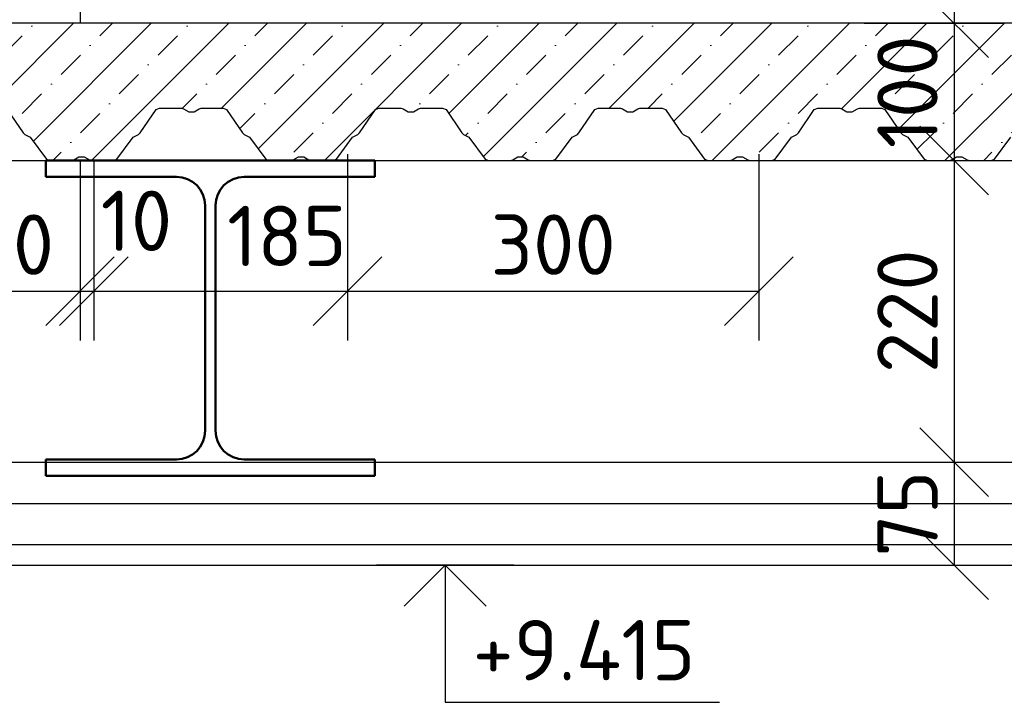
# Model space of a CAD drawing. Header units: millimetres. Extents: x -118752 to 407724, y -73278 to 155058.
# Tile 175 of 256: x 63454 to 64172, y 146097 to 146595. Entities that reach past the tile are written whole.
import ezdxf

# ---------------------------------------------------------------- set-up
doc = ezdxf.new("R2010")
doc.units = ezdxf.units.MM
doc.header["$LTSCALE"] = 10
for name, color, linetype, lineweight in [('CAVNITRNI_POHLED', 7, 'Continuous', 25), ('CKKOTY', 3, 'Continuous', 25), ('CKKOTY_VYS', 3, 'Continuous', 25), ('CKSTENY_PODROVINOU', 7, 'Continuous', 25), ('CSPROFILY_REZY', 4, 'Continuous', 50), ('pohledy', 7, 'Continuous', 25), ('srafy', 7, 'Continuous', 18)]:
    doc.layers.add(name, color=color, linetype=linetype, lineweight=lineweight)
doc.styles.get("Standard").update_dxf_attribs({"font": 'isocpeur.ttf'})
doc.dimstyles.new('CADKON', dxfattribs={"dimscale": 50, "dimtxt": 2.2, "dimasz": 2.5, "dimexe": 1.8, "dimexo": 5, "dimgap": 0.6, "dimtad": 1, "dimrnd": 1, "dimtxsty": 'Standard', "dimblk1": 'OBLIQUE', "dimblk2": 'OBLIQUE', "dimsah": 1, "dimcen": 2.5, "dimadec": 1, "dimazin": 2, "dimtfac": 1, "dimtdec": 4, "dimtix": 1, "dimtmove": 2, "dimatfit": 3, "dimldrblk": 'OPEN30', "dimfxl": 5, "dimfxlon": 1, "dimtolj": 1, "dimarcsym": 0})

# ---------------------------------------------------------------- blocks, each defined once
blk = doc.blocks.new('CK_S_EXT_HEAHEA240')
for p, q in [((-120, 115), (120, 115)), ((-120, 115), (-120, 103)), ((120, 115), (120, 103)), ((-120, 103), (-24.75, 103)), ((120, 103), (24.75, 103)), ((-3.75, -82), (-3.75, 82)), ((3.75, -82), (3.75, 82)), ((-120, -115), (-120, -103)), ((-120, -103), (-24.75, -103)), ((120, -103), (24.75, -103)), ((120, -115), (120, -103)), ((-120, -115), (120, -115))]:
    blk.add_line(p, q)
for centre, start, end in [((-24.75, 82), 0, 90), ((24.75, 82), 90, 180), ((-24.75, -82), 270, 0), ((24.75, -82), 180, 270)]:
    blk.add_arc(centre, 21, start, end)
blk = doc.blocks.new('_OBLIQUE')
at = {"color": 0, "linetype": 'ByBlock'}
blk.add_line((-0.5, -0.5), (0.5, 0.5), dxfattribs=at)
blk = doc.blocks.new('*D10255')
at = {"layer": 'CKKOTY', "color": 0, "lineweight": -2}
for p, q in [((64261.79, 146492.44), (64261.79, 146272.44)), ((64263.05, 146492.44), (64297.79, 146492.44)), ((64233.18, 146272.44), (64297.79, 146272.44))]:
    blk.add_line(p, q, dxfattribs=at)
at = {"layer": 'Defpoints', "color": 0}
for p in [(64163.05, 146492.44), (64133.18, 146272.44), (64261.79, 146272.44)]:
    blk.add_point(p, dxfattribs=at)
at = {"layer": 'CKKOTY', "color": 0, "lineweight": -2, "xscale": 50, "yscale": 50, "zscale": 50}
for p, rotation in [((64261.79, 146492.44), 90), ((64261.79, 146272.44), 270)]:
    blk.add_blockref('_OBLIQUE', p, dxfattribs=dict(at, rotation=rotation))
at = {"layer": 'CKKOTY', "color": 0, "insert": (64227.79, 146382.44), "char_height": 44, "attachment_point": 5, "rotation": 90}
blk.add_mtext('\\A1;220', dxfattribs=at)
blk = doc.blocks.new('_Open30')
at = {"color": 0, "lineweight": -2}
for p, q in [((-1, 0.268), (0, 0)), ((0, 0), (-1, -0.268)), ((0, 0), (-1, 0))]:
    blk.add_line(p, q, dxfattribs=at)
blk = doc.blocks.new('*U10256')
at = {"color": 0, "linetype": 'ByBlock', "lineweight": -2}
for points in [[(1089, 37), (1100.61, 20.14), (1101.77, 18.98), (1105.66, 16.83), (1117.51, 1)], [(1117.51, 1), (1120, 0), (1136.11, 0), (1137.59, 0.49), (1141.32, 2.57), (1145.19, 2.57), (1148.92, 0.49), (1150.4, 0), (1166.51, 0), (1169, 1), (1180.85, 16.83), (1184.74, 18.98), (1185.9, 20.14), (1197.51, 37), (1200, 38), (1216.11, 38), (1217.59, 37.51), (1221.32, 35.43), (1225.19, 35.43), (1228.92, 37.51), (1230.4, 38), (1246.51, 38), (1249, 37), (1260.61, 20.14), (1261.77, 18.98), (1265.66, 16.83), (1277.51, 1)], [(1277.51, 1), (1280, 0), (1296.11, 0), (1297.59, 0.49), (1301.32, 2.57), (1305.19, 2.57), (1308.92, 0.49), (1310.4, 0), (1326.51, 0), (1329, 1), (1340.85, 16.83), (1344.74, 18.98), (1345.9, 20.14), (1357.51, 37), (1360, 38), (1376.11, 38), (1377.59, 37.51), (1381.32, 35.43), (1385.19, 35.43), (1388.92, 37.51), (1390.4, 38), (1406.51, 38), (1409, 37), (1420.61, 20.14), (1421.77, 18.98), (1425.66, 16.83), (1437.51, 1)], [(1437.51, 1), (1440, 0), (1456.11, 0), (1457.59, 0.49), (1461.32, 2.57), (1465.19, 2.57), (1468.92, 0.49), (1470.4, 0), (1486.51, 0), (1489, 1), (1500.85, 16.83), (1504.74, 18.98), (1505.9, 20.14), (1517.51, 37), (1520, 38), (1536.11, 38), (1537.59, 37.51), (1541.32, 35.43), (1545.19, 35.43), (1548.92, 37.51), (1550.4, 38), (1566.51, 38), (1569, 37), (1580.61, 20.14), (1581.77, 18.98), (1585.66, 16.83), (1597.51, 1)], [(1597.51, 1), (1600, 0), (1616.11, 0), (1617.59, 0.49), (1621.32, 2.57), (1625.19, 2.57), (1628.92, 0.49), (1630.4, 0), (1646.51, 0), (1649, 1), (1660.85, 16.83), (1664.74, 18.98), (1665.9, 20.14), (1677.51, 37), (1680, 38), (1696.11, 38), (1697.59, 37.51), (1701.32, 35.43), (1705.19, 35.43), (1708.92, 37.51), (1710.4, 38), (1726.51, 38), (1729, 37), (1740.61, 20.14), (1741.77, 18.98), (1745.66, 16.83), (1757.51, 1)], [(1757.51, 1), (1760, 0), (1776.11, 0), (1777.59, 0.49), (1781.32, 2.57), (1785.19, 2.57), (1788.92, 0.49), (1790.4, 0), (1806.51, 0), (1809, 1), (1820.85, 16.83)]]:
    blk.add_lwpolyline(points, dxfattribs=at)
blk = doc.blocks.new('*D10260')
at = {"layer": 'CKKOTY', "color": 0, "lineweight": -2}
for p, q in [((64069.79, 146592.44), (64171.28, 146592.44)), ((64135.28, 146592.44), (64135.28, 146492.44)), ((64063.88, 146492.44), (64171.28, 146492.44))]:
    blk.add_line(p, q, dxfattribs=at)
at = {"layer": 'Defpoints', "color": 0}
for p in [(63969.79, 146592.44), (63963.88, 146492.44), (64135.28, 146492.44)]:
    blk.add_point(p, dxfattribs=at)
at = {"layer": 'CKKOTY', "color": 0, "lineweight": -2, "xscale": 50, "yscale": 50, "zscale": 50}
for p, rotation in [((64135.28, 146592.44), 90), ((64135.28, 146492.44), 270)]:
    blk.add_blockref('_OBLIQUE', p, dxfattribs=dict(at, rotation=rotation))
at = {"layer": 'CKKOTY', "color": 0, "insert": (64101.28, 146542.44), "char_height": 44, "attachment_point": 5, "rotation": 90}
blk.add_mtext('\\A1;100', dxfattribs=at)
blk = doc.blocks.new('*D10261')
at = {"layer": 'CKKOTY', "color": 0, "lineweight": -2}
for p, q in [((64063.88, 146492.44), (64171.28, 146492.44)), ((64135.28, 146492.44), (64135.28, 146272.44)), ((64135.85, 146272.44), (64171.28, 146272.44))]:
    blk.add_line(p, q, dxfattribs=at)
at = {"layer": 'Defpoints', "color": 0}
for p in [(63963.88, 146492.44), (64035.85, 146272.44), (64135.28, 146272.44)]:
    blk.add_point(p, dxfattribs=at)
at = {"layer": 'CKKOTY', "color": 0, "lineweight": -2, "xscale": 50, "yscale": 50, "zscale": 50}
for p, rotation in [((64135.28, 146492.44), 90), ((64135.28, 146272.44), 270)]:
    blk.add_blockref('_OBLIQUE', p, dxfattribs=dict(at, rotation=rotation))
at = {"layer": 'CKKOTY', "color": 0, "insert": (64101.28, 146382.44), "char_height": 44, "attachment_point": 5, "rotation": 90}
blk.add_mtext('\\A1;220', dxfattribs=at)
blk = doc.blocks.new('*D10262')
at = {"layer": 'CKKOTY', "color": 0, "lineweight": -2}
for p, q in [((64089.35, 146272.44), (64099.28, 146272.44)), ((64135.28, 146272.44), (64135.28, 146197.44)), ((64089.26, 146197.44), (64099.28, 146197.44))]:
    blk.add_line(p, q, dxfattribs=at)
at = {"layer": 'Defpoints', "color": 0}
for p in [(64189.35, 146272.44), (64135.28, 146197.44), (64189.26, 146197.44)]:
    blk.add_point(p, dxfattribs=at)
at = {"layer": 'CKKOTY', "color": 0, "lineweight": -2, "xscale": 50, "yscale": 50, "zscale": 50}
for p, rotation in [((64135.28, 146272.44), 270), ((64135.28, 146197.44), 90)]:
    blk.add_blockref('_OBLIQUE', p, dxfattribs=dict(at, rotation=rotation))
at = {"layer": 'CKKOTY', "color": 0, "insert": (64101.28, 146234.94), "char_height": 44, "attachment_point": 5, "rotation": 90}
blk.add_mtext('\\A1;75', dxfattribs=at)
blk = doc.blocks.new('*D10279')
at = {"layer": 'CKKOTY', "color": 0, "lineweight": -2}
for p, q in [((63377.92, 146492.44), (63377.92, 146361.05)), ((63497.92, 146492.44), (63497.92, 146361.05)), ((63377.92, 146397.05), (63497.92, 146397.05))]:
    blk.add_line(p, q, dxfattribs=at)
at = {"layer": 'Defpoints', "color": 0}
for p in [(63377.92, 146592.44), (63497.92, 146592.44), (63497.92, 146397.05)]:
    blk.add_point(p, dxfattribs=at)
at = {"layer": 'CKKOTY', "color": 0, "lineweight": -2, "xscale": 50, "yscale": 50, "zscale": 50, "rotation": 180}
blk.add_blockref('_OBLIQUE', (63377.92, 146397.05), dxfattribs=at)
at = {"layer": 'CKKOTY', "color": 0, "lineweight": -2, "xscale": 50, "yscale": 50, "zscale": 50}
blk.add_blockref('_OBLIQUE', (63497.92, 146397.05), dxfattribs=at)
at = {"layer": 'CKKOTY', "color": 0, "insert": (63437.92, 146431.05), "char_height": 44, "attachment_point": 5}
blk.add_mtext('\\A1;120', dxfattribs=at)
blk = doc.blocks.new('*D10280')
at = {"layer": 'CKKOTY', "color": 0, "lineweight": -2}
for p, q in [((63497.92, 146492.44), (63497.92, 146361.05)), ((63507.92, 146492.44), (63507.92, 146361.05)), ((63497.92, 146397.05), (63507.92, 146397.05))]:
    blk.add_line(p, q, dxfattribs=at)
at = {"layer": 'Defpoints', "color": 0}
for p in [(63497.92, 146592.44), (63507.92, 146592.44), (63507.92, 146397.05)]:
    blk.add_point(p, dxfattribs=at)
at = {"layer": 'CKKOTY', "color": 0, "lineweight": -2, "xscale": 50, "yscale": 50, "zscale": 50}
blk.add_blockref('_OBLIQUE', (63497.92, 146397.05), dxfattribs=at)
at = {"layer": 'CKKOTY', "color": 0, "lineweight": -2, "xscale": 50, "yscale": 50, "zscale": 50, "rotation": 180}
blk.add_blockref('_OBLIQUE', (63507.92, 146397.05), dxfattribs=at)
at = {"layer": 'CKKOTY', "color": 0, "insert": (63539.04, 146448.37), "char_height": 44, "attachment_point": 5}
blk.add_mtext('\\A1;10', dxfattribs=at)
blk = doc.blocks.new('*D10281')
at = {"layer": 'CKKOTY', "color": 0, "lineweight": -2}
for p, q in [((63692.92, 146497.05), (63692.92, 146361.05)), ((63507.92, 146492.44), (63507.92, 146361.05)), ((63507.92, 146397.05), (63692.92, 146397.05))]:
    blk.add_line(p, q, dxfattribs=at)
at = {"layer": 'Defpoints', "color": 0}
for p in [(63692.92, 146839.44), (63507.92, 146592.44), (63692.92, 146397.05)]:
    blk.add_point(p, dxfattribs=at)
at = {"layer": 'CKKOTY', "color": 0, "lineweight": -2, "xscale": 50, "yscale": 50, "zscale": 50, "rotation": 180}
blk.add_blockref('_OBLIQUE', (63507.92, 146397.05), dxfattribs=at)
at = {"layer": 'CKKOTY', "color": 0, "lineweight": -2, "xscale": 50, "yscale": 50, "zscale": 50}
blk.add_blockref('_OBLIQUE', (63692.92, 146397.05), dxfattribs=at)
at = {"layer": 'CKKOTY', "color": 0, "insert": (63648.79, 146437.35), "char_height": 44, "attachment_point": 5}
blk.add_mtext('\\A1;185', dxfattribs=at)
blk = doc.blocks.new('*D10282')
at = {"layer": 'CKKOTY', "color": 0, "lineweight": -2}
for p, q in [((63692.92, 146497.05), (63692.92, 146361.05)), ((63992.92, 146497.05), (63992.92, 146361.05)), ((63692.92, 146397.05), (63992.92, 146397.05))]:
    blk.add_line(p, q, dxfattribs=at)
at = {"layer": 'Defpoints', "color": 0}
for p in [(63692.92, 146839.44), (63992.92, 146667.44), (63992.92, 146397.05)]:
    blk.add_point(p, dxfattribs=at)
at = {"layer": 'CKKOTY', "color": 0, "lineweight": -2, "xscale": 50, "yscale": 50, "zscale": 50, "rotation": 180}
blk.add_blockref('_OBLIQUE', (63692.92, 146397.05), dxfattribs=at)
at = {"layer": 'CKKOTY', "color": 0, "lineweight": -2, "xscale": 50, "yscale": 50, "zscale": 50}
blk.add_blockref('_OBLIQUE', (63992.92, 146397.05), dxfattribs=at)
at = {"layer": 'CKKOTY', "color": 0, "insert": (63842.92, 146431.05), "char_height": 44, "attachment_point": 5}
blk.add_mtext('\\A1;300', dxfattribs=at)
blk = doc.blocks.new('*U10288')
at = {"color": 0, "linetype": 'ByBlock', "lineweight": -2}
blk.add_lwpolyline([(-1.5, -1.5), (0, 0), (1.5, -1.5), (0, 0), (0, -5), (10, -5)], dxfattribs=at)
blk = doc.blocks.new('*D10291')
at = {"layer": 'CKKOTY', "color": 0, "lineweight": -2}
for p, q in [((64135.28, 146677.44), (64135.28, 146592.44)), ((64162.75, 146677.44), (64171.28, 146677.44)), ((64162.75, 146592.44), (64171.28, 146592.44))]:
    blk.add_line(p, q, dxfattribs=at)
at = {"layer": 'Defpoints', "color": 0}
for p in [(64062.75, 146677.44), (64062.75, 146592.44), (64135.28, 146592.44)]:
    blk.add_point(p, dxfattribs=at)
at = {"layer": 'CKKOTY', "color": 0, "lineweight": -2, "xscale": 50, "yscale": 50, "zscale": 50}
for p, rotation in [((64135.28, 146677.44), 90), ((64135.28, 146592.44), 270)]:
    blk.add_blockref('_OBLIQUE', p, dxfattribs=dict(at, rotation=rotation))
at = {"layer": 'CKKOTY', "color": 0, "insert": (64101.28, 146634.94), "char_height": 44, "attachment_point": 5, "rotation": 90}
blk.add_mtext('\\A1;85', dxfattribs=at)

msp = doc.modelspace()

# ---------------------------------------------------------------- hatches: boundary and pattern name
at = {"layer": 'srafy', "transparency": 33554661}
h = msp.add_hatch(dxfattribs=at)
h.set_pattern_fill('BETON-PROSTY', color=256, scale=10)
h.set_pattern_definition([(45, (0, 0), (-28.284271, 28.284271), []), (45, (28.284, 0), (-14.142136, 42.426407), [20, -10, 0, -10])])
h.paths.add_polyline_path([(63981.016, 146495.003), (63984.75, 146492.928), (63986.227, 146492.436), (64002.336, 146492.436), (64004.829, 146493.432), (64016.675, 146509.262), (64020.566, 146511.413), (64021.73, 146512.577), (64033.336, 146529.44), (64035.829, 146530.436), (64051.938, 146530.436), (64053.415, 146529.944), (64057.149, 146527.869), (64061.016, 146527.869), (64064.75, 146529.944), (64066.227, 146530.436), (64082.336, 146530.436), (64084.829, 146529.44), (64096.435, 146512.577), (64097.599, 146511.413), (64101.49, 146509.262), (64113.336, 146493.432), (64115.829, 146492.436), (64131.938, 146492.436), (64133.415, 146492.928), (64137.149, 146495.003), (64141.016, 146495.003), (64144.75, 146492.928), (64146.227, 146492.436), (64162.336, 146492.436), (64164.829, 146493.432), (64176.675, 146509.262), (64180.566, 146511.413), (64181.73, 146512.577), (64193.336, 146529.44), (64195.829, 146530.436), (64211.938, 146530.436), (64213.415, 146529.944), (64217.149, 146527.869), (64221.016, 146527.869), (64224.75, 146529.944), (64226.227, 146530.436), (64242.336, 146530.436), (64244.829, 146529.44), (64256.435, 146512.577), (64257.599, 146511.413), (64261.49, 146509.262), (64273.336, 146493.432), (64275.829, 146492.436), (64291.938, 146492.436), (64293.415, 146492.928), (64297.149, 146495.003), (64301.016, 146495.003), (64304.75, 146492.928), (64306.227, 146492.436), (64322.336, 146492.436), (64324.829, 146493.432), (64336.675, 146509.262), (64340.566, 146511.413), (64341.73, 146512.577), (64353.336, 146529.44), (64355.829, 146530.436), (64371.938, 146530.436), (64373.415, 146529.944), (64377.149, 146527.869), (64381.016, 146527.869), (64384.75, 146529.944), (64386.227, 146530.436), (64402.336, 146530.436), (64404.829, 146529.44), (64416.435, 146512.577), (64417.599, 146511.413), (64421.49, 146509.262), (64433.336, 146493.432), (64435.829, 146492.436), (64451.938, 146492.436), (64453.415, 146492.928), (64457.149, 146495.003), (64461.016, 146495.003), (64464.75, 146492.928), (64466.227, 146492.436), (64482.336, 146492.436), (64484.829, 146493.432), (64496.675, 146509.262), (64500.566, 146511.413), (64501.73, 146512.577), (64513.336, 146529.44), (64515.829, 146530.436), (64531.938, 146530.436), (64533.415, 146529.944), (64537.149, 146527.869), (64541.016, 146527.869), (64544.75, 146529.944), (64546.227, 146530.436), (64562.336, 146530.436), (64564.829, 146529.44), (64576.435, 146512.577), (64577.599, 146511.413), (64581.49, 146509.262), (64593.336, 146493.432), (64595.829, 146492.436), (64611.938, 146492.436), (64613.415, 146492.928), (64617.149, 146495.003), (64621.016, 146495.003), (64624.75, 146492.928), (64626.227, 146492.436), (64642.336, 146492.436), (64805.337, 146492.436), (64805.337, 146592.436), (64612.369, 146592.436), (64440.316, 146592.436), (63507.921, 146592.436), (63497.921, 146592.436), (63377.921, 146592.436), (63177.921, 146592.436), (62477.782, 146592.436), (62355.541, 146592.436), (62355.541, 146492.551), (62355.829, 146492.436), (62371.938, 146492.436), (62373.415, 146492.928), (62377.149, 146495.003), (62381.016, 146495.003), (62384.75, 146492.928), (62386.227, 146492.436), (62402.336, 146492.436), (62404.829, 146493.432), (62416.675, 146509.262), (62420.566, 146511.413), (62421.73, 146512.577), (62433.336, 146529.44), (62435.829, 146530.436), (62451.938, 146530.436), (62453.415, 146529.944), (62457.149, 146527.869), (62461.016, 146527.869), (62464.75, 146529.944), (62466.227, 146530.436), (62482.336, 146530.436), (62484.829, 146529.44), (62496.435, 146512.577), (62497.599, 146511.413), (62501.49, 146509.262), (62513.336, 146493.432), (62515.829, 146492.436), (62531.938, 146492.436), (62533.415, 146492.928), (62537.149, 146495.003), (62541.016, 146495.003), (62544.75, 146492.928), (62546.227, 146492.436), (62562.336, 146492.436), (62564.829, 146493.432), (62576.675, 146509.262), (62580.566, 146511.413), (62581.73, 146512.577), (62593.336, 146529.44), (62595.829, 146530.436), (62611.938, 146530.436), (62613.415, 146529.944), (62617.149, 146527.869), (62621.016, 146527.869), (62624.75, 146529.944), (62626.227, 146530.436), (62642.336, 146530.436), (62644.829, 146529.44), (62656.435, 146512.577), (62657.599, 146511.413), (62661.49, 146509.262), (62673.336, 146493.432), (62675.829, 146492.436), (62691.938, 146492.436), (62693.415, 146492.928), (62697.149, 146495.003), (62701.016, 146495.003), (62704.75, 146492.928), (62706.227, 146492.436), (62722.336, 146492.436), (62724.829, 146493.432), (62736.675, 146509.262), (62740.566, 146511.413), (62741.73, 146512.577), (62753.336, 146529.44), (62755.829, 146530.436), (62771.938, 146530.436), (62773.415, 146529.944), (62777.149, 146527.869), (62781.016, 146527.869), (62784.75, 146529.944), (62786.227, 146530.436), (62802.336, 146530.436), (62804.829, 146529.44), (62816.435, 146512.577), (62817.599, 146511.413), (62821.49, 146509.262), (62833.336, 146493.432), (62835.829, 146492.436), (62851.938, 146492.436), (62853.415, 146492.928), (62857.149, 146495.003), (62861.016, 146495.003), (62864.75, 146492.928), (62866.227, 146492.436), (62882.336, 146492.436), (62884.829, 146493.432), (62896.675, 146509.262), (62900.566, 146511.413), (62901.73, 146512.577), (62913.336, 146529.44), (62915.829, 146530.436), (62931.938, 146530.436), (62933.415, 146529.944), (62937.149, 146527.869), (62941.016, 146527.869), (62944.75, 146529.944), (62946.227, 146530.436), (62962.336, 146530.436), (62964.829, 146529.44), (62976.435, 146512.577), (62977.599, 146511.413), (62981.49, 146509.262), (62993.336, 146493.432), (62995.829, 146492.436), (63011.938, 146492.436), (63013.415, 146492.928), (63017.149, 146495.003), (63021.016, 146495.003), (63024.75, 146492.928), (63026.227, 146492.436), (63042.336, 146492.436), (63044.829, 146493.432), (63056.675, 146509.262), (63060.566, 146511.413), (63061.73, 146512.577), (63073.336, 146529.44), (63075.829, 146530.436), (63091.938, 146530.436), (63093.415, 146529.944), (63097.149, 146527.869), (63101.016, 146527.869), (63104.75, 146529.944), (63106.227, 146530.436), (63122.336, 146530.436), (63124.829, 146529.44), (63136.435, 146512.577), (63137.599, 146511.413), (63141.49, 146509.262), (63153.336, 146493.432), (63155.829, 146492.436), (63171.938, 146492.436), (63173.415, 146492.928), (63177.149, 146495.003), (63181.016, 146495.003), (63184.75, 146492.928), (63186.227, 146492.436), (63202.336, 146492.436), (63204.829, 146493.432), (63216.675, 146509.262), (63220.566, 146511.413), (63221.73, 146512.577), (63233.336, 146529.44), (63235.829, 146530.436), (63251.938, 146530.436), (63253.415, 146529.944), (63257.149, 146527.869), (63261.016, 146527.869), (63264.75, 146529.944), (63266.227, 146530.436), (63282.336, 146530.436), (63284.829, 146529.44), (63296.435, 146512.577), (63297.599, 146511.413), (63301.49, 146509.262), (63313.336, 146493.432), (63315.829, 146492.436), (63331.938, 146492.436), (63333.415, 146492.928), (63337.149, 146495.003), (63341.016, 146495.003), (63344.75, 146492.928), (63346.227, 146492.436), (63362.336, 146492.436), (63364.829, 146493.432), (63376.675, 146509.262), (63380.566, 146511.413), (63381.73, 146512.577), (63393.336, 146529.44), (63395.829, 146530.436), (63411.938, 146530.436), (63413.415, 146529.944), (63417.149, 146527.869), (63421.016, 146527.869), (63424.75, 146529.944), (63426.227, 146530.436), (63442.336, 146530.436), (63444.829, 146529.44), (63456.435, 146512.577), (63457.599, 146511.413), (63461.49, 146509.262), (63473.336, 146493.432), (63475.829, 146492.436), (63491.938, 146492.436), (63493.415, 146492.928), (63497.149, 146495.003), (63501.016, 146495.003), (63504.75, 146492.928), (63506.227, 146492.436), (63522.336, 146492.436), (63524.829, 146493.432), (63536.675, 146509.262), (63540.566, 146511.413), (63541.73, 146512.577), (63553.336, 146529.44), (63555.829, 146530.436), (63571.938, 146530.436), (63573.415, 146529.944), (63577.149, 146527.869), (63581.016, 146527.869), (63584.75, 146529.944), (63586.227, 146530.436), (63602.336, 146530.436), (63604.829, 146529.44), (63616.435, 146512.577), (63617.599, 146511.413), (63621.49, 146509.262), (63633.336, 146493.432), (63635.829, 146492.436), (63651.938, 146492.436), (63653.415, 146492.928), (63657.149, 146495.003), (63661.016, 146495.003), (63664.75, 146492.928), (63666.227, 146492.436), (63682.336, 146492.436), (63684.829, 146493.432), (63696.675, 146509.262), (63700.566, 146511.413), (63701.73, 146512.577), (63713.336, 146529.44), (63715.829, 146530.436), (63731.938, 146530.436), (63733.415, 146529.944), (63737.149, 146527.869), (63741.016, 146527.869), (63744.75, 146529.944), (63746.227, 146530.436), (63762.336, 146530.436), (63764.829, 146529.44), (63776.435, 146512.577), (63777.599, 146511.413), (63781.49, 146509.262), (63793.336, 146493.432), (63795.829, 146492.436), (63811.938, 146492.436), (63813.415, 146492.928), (63817.149, 146495.003), (63821.016, 146495.003), (63824.75, 146492.928), (63826.227, 146492.436), (63842.336, 146492.436), (63844.829, 146493.432), (63856.675, 146509.262), (63860.566, 146511.413), (63861.73, 146512.577), (63873.336, 146529.44), (63875.829, 146530.436), (63891.938, 146530.436), (63893.415, 146529.944), (63897.149, 146527.869), (63901.016, 146527.869), (63904.75, 146529.944), (63906.227, 146530.436), (63922.336, 146530.436), (63924.829, 146529.44), (63936.435, 146512.577), (63937.599, 146511.413), (63941.49, 146509.262), (63953.336, 146493.432), (63955.829, 146492.436), (63971.938, 146492.436), (63973.415, 146492.928), (63977.149, 146495.003)])
edge = h.paths.add_edge_path(flags=16)
edge.add_arc((64440.316, 146533.648), 4.688, -90, 90, ccw=False)
edge.add_arc((64440.316, 146533.648), 4.688, 90, 270, ccw=False)
edge = h.paths.add_edge_path(flags=16)
edge.add_arc((62477.782, 146554.913), 4.688, -90, 90, ccw=False)
edge.add_arc((62477.782, 146554.913), 4.688, 90, 270, ccw=False)
h.paths.add_polyline_path([(64068.278, 146494.036), (64068.278, 146590.836), (64134.278, 146590.836), (64134.278, 146494.036)], flags=24)
h.paths.add_polyline_path([(63074.104, 146494.036), (63074.104, 146590.836), (63140.104, 146590.836), (63140.104, 146494.036)], flags=24)
h.paths.add_polyline_path([(64194.788, 146524.036), (64194.788, 146598.836), (64260.788, 146598.836), (64260.788, 146524.036)], flags=24)

# ---------------------------------------------------------------- linework, layer by layer
at = {"layer": 'CKKOTY_VYS'}
msp.add_line((63814.176, 146197.436), (63714.176, 146197.436), dxfattribs=at)
at = {"layer": 'CKSTENY_PODROVINOU'}
msp.add_line((63497.921, 147012.436), (63497.921, 146592.436), dxfattribs=at)
at = {"layer": 'pohledy'}
for p, q in [((64805.337, 146592.436), (63177.921, 146592.436)), ((62355.541, 146492.436), (64805.337, 146492.436)), ((63022.921, 146272.436), (64805.337, 146272.436)), ((63022.921, 146242.436), (64805.337, 146242.436)), ((63022.921, 146212.436), (64805.337, 146212.436)), ((63022.921, 146197.436), (64805.337, 146197.436))]:
    msp.add_line(p, q, dxfattribs=at)

# ---------------------------------------------------------------- block references
at = {"layer": 'CAVNITRNI_POHLED'}
msp.add_blockref('*U10256', (62355.829, 146492.436), dxfattribs=at)
at = {"layer": 'CKKOTY_VYS'}
ref = msp.add_blockref('*U10288', (63764.176, 146197.436), dxfattribs=dict(at, xscale=20, yscale=20, zscale=20))
ref.add_attrib('Výška', '+9.415', (63784.176, 146113.436), dxfattribs={"layer": '0', "color": 0, "linetype": 'ByBlock', "lineweight": -2, "height": 44})
at = {"layer": 'CSPROFILY_REZY'}
msp.add_blockref('CK_S_EXT_HEAHEA240', (63592.921, 146377.436), dxfattribs=at)

# ---------------------------------------------------------------- dimensions: what is measured, and where the dimension line sits
at = {"layer": 'CKKOTY'}
for base, p1, p2, picture, middle in [((63692.921, 146397.053), (63507.921, 146592.436), (63692.921, 146839.436), '*D10281', (63648.794, 146437.346)), ((63507.921, 146397.053), (63497.921, 146592.436), (63507.921, 146592.436), '*D10280', (63539.037, 146448.374))]:
    dim = msp.add_linear_dim(base=base, p1=p1, p2=p2, dimstyle='CADKON', override={"dimscale": 20, "dimtmove": 2}, dxfattribs=at)
    dim.commit()
    dim.dimension.update_dxf_attribs({"geometry": picture, "text_midpoint": middle, "dimtype": 160})
for base, p1, p2, override, picture, middle in [((63992.921, 146397.053), (63692.921, 146839.436), (63992.921, 146667.436), {"dimscale": 20, "dimtmove": 2}, '*D10282', (63842.921, 146431.053)), ((63497.921, 146397.053), (63377.921, 146592.436), (63497.921, 146592.436), {"dimscale": 20}, '*D10279', (63437.921, 146431.053))]:
    dim = msp.add_linear_dim(base=base, p1=p1, p2=p2, dimstyle='CADKON', override=override, dxfattribs=at)
    dim.commit()
    dim.dimension.update_dxf_attribs({"geometry": picture, "text_midpoint": middle})
for base, p1, p2, override, picture, middle in [((64135.278, 146592.436), (64062.755, 146677.436), (64062.755, 146592.436), {"dimscale": 20}, '*D10291', (64101.278, 146634.936)), ((64135.278, 146492.436), (63969.791, 146592.436), (63963.883, 146492.436), {"dimscale": 20, "dimtmove": 2}, '*D10260', (64101.278, 146542.436)), ((64135.278, 146272.436), (63963.883, 146492.436), (64035.854, 146272.436), {"dimscale": 20, "dimtmove": 2}, '*D10261', (64101.278, 146382.436)), ((64261.788, 146272.436), (64163.048, 146492.436), (64133.177, 146272.436), {"dimscale": 20, "dimtmove": 2}, '*D10255', (64227.788, 146382.436)), ((64135.278, 146197.436), (64189.354, 146272.436), (64189.262, 146197.436), {"dimscale": 20}, '*D10262', (64101.278, 146234.936))]:
    dim = msp.add_linear_dim(base=base, p1=p1, p2=p2, angle=90, dimstyle='CADKON', override=override, dxfattribs=at)
    dim.commit()
    dim.dimension.update_dxf_attribs({"geometry": picture, "text_midpoint": middle})

doc.saveas('drawing.dxf')
